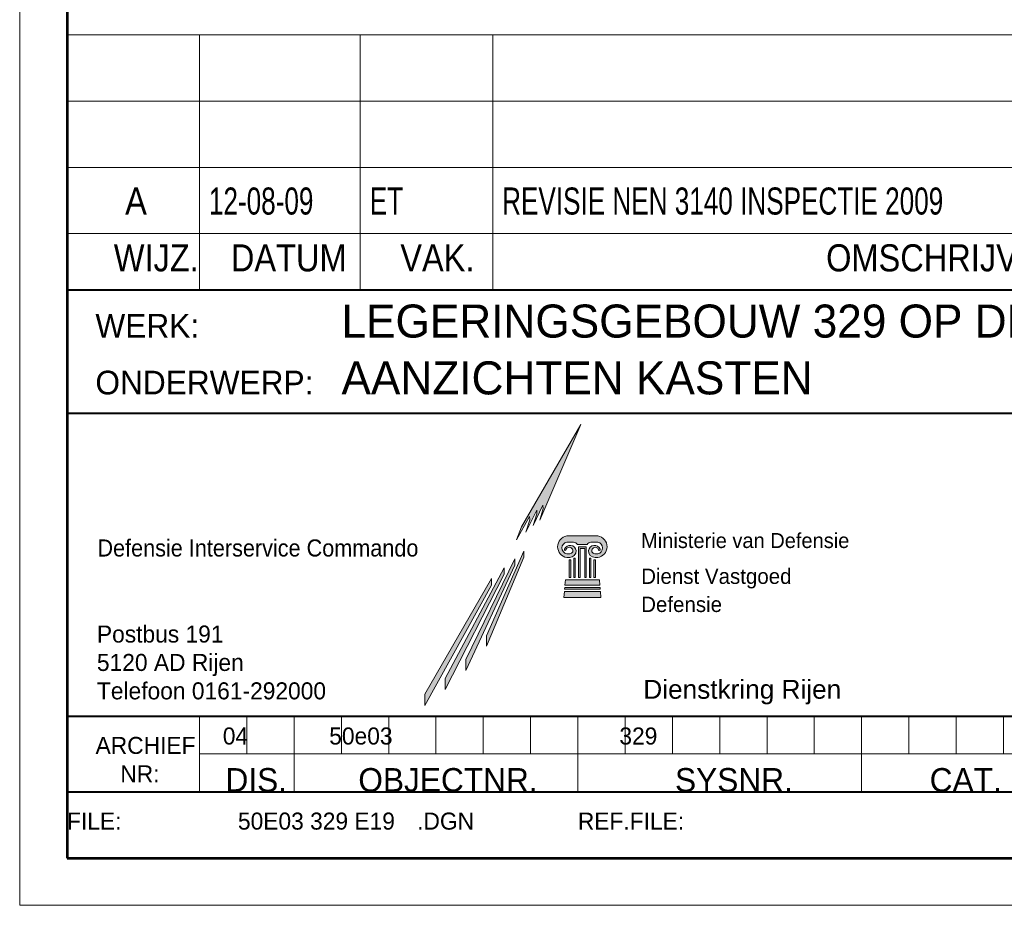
# Model space of a CAD drawing. Header units: millimetres. Extents: x 32.5 to 74.4, y -41.5 to 17.9.
# Tile 1 of 3: x 32.5 to 53.3, y -41.5 to -22.8. Entities that reach past the tile are written whole.
import ezdxf
from ezdxf.enums import TextEntityAlignment as Align

# ---------------------------------------------------------------- set-up
doc = ezdxf.new("R2010")
doc.units = ezdxf.units.MM
doc.layers.add('KADER', color=7, linetype='Continuous')
doc.layers.add('STEMPEL', color=7, linetype='Continuous')
doc.styles.add('dgn001', font='dgn001.shx')
doc.styles.add('dgn003', font='dgn003.shx')

# ---------------------------------------------------------------- blocks, each defined once
blk = doc.blocks.new('A4')
at = {"layer": 'KADER', "color": 1, "linetype": 'Continuous', "lineweight": 0, "flags": 128}
blk.add_lwpolyline([(0, 0), (41.97799999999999, 0), (41.97799999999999, 59.365), (0, 59.365), (0, 0)], dxfattribs=at)
at = {"layer": 'KADER', "color": 5, "linetype": 'Continuous', "lineweight": 53, "flags": 128}
blk.add_lwpolyline([(1.000999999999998, 0.9990000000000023), (40.97799999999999, 0.9990000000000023), (40.97799999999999, 58.366), (1.000999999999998, 58.366), (1.000999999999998, 0.9990000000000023)], dxfattribs=at)
blk = doc.blocks.new('WIJZ')
at = {"layer": 'STEMPEL', "color": 1, "linetype": 'Continuous', "lineweight": 0}
for p, q in [((0, 0), (0, 1.199999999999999)), ((2.798000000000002, 0), (2.798000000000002, 1.199999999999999)), ((6.197000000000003, 0), (6.197000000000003, 1.199999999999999)), ((8.994999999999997, 0), (8.994999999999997, 1.199999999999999))]:
    blk.add_line(p, q, dxfattribs=at)
at = {"layer": 'STEMPEL', "color": 1, "linetype": 'Continuous', "lineweight": 0, "flags": 128}
blk.add_lwpolyline([(0, 0), (39.977, 0), (39.977, 1.199999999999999), (0, 1.199999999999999), (0, 0)], dxfattribs=at)
at = {"layer": 'STEMPEL', "color": 1, "linetype": 'Continuous', "lineweight": 0, "style": 'dgn001', "width": 0.8993727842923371}
for s, p in [('WIJZ.', (1.885220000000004, 0.6860260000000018)), ('DATUM', (4.684220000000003, 0.6860260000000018)), ('VAK.', (7.825976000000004, 0.6860260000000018)), ('OMSCHRIJVING', (18.677928, 0.6860260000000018))]:
    blk.add_text(s, height=0.572052, dxfattribs=at).set_placement(p, align=Align.MIDDLE_CENTER)
blk = doc.blocks.new('WIJZA')
at = {"layer": 'STEMPEL', "color": 1, "linetype": 'Continuous', "lineweight": 0}
for p, q in [((0, 0), (0, 1.397000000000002)), ((2.798000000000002, 0), (2.798000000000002, 1.397000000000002)), ((6.197000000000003, 0), (6.197000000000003, 1.397000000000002)), ((8.994999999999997, 0), (8.994999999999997, 1.397000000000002))]:
    blk.add_line(p, q, dxfattribs=at)
at = {"layer": 'STEMPEL', "color": 1, "linetype": 'Continuous', "lineweight": 0, "flags": 128}
blk.add_lwpolyline([(0, 0), (39.977, 0), (39.977, 1.397000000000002), (0, 1.397000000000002), (0, 0)], dxfattribs=at)
at = {"layer": 'STEMPEL', "color": 1, "linetype": 'Continuous', "lineweight": 0, "style": 'dgn001', "width": 0.8993727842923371}
blk.add_text('A', height=0.572052, dxfattribs=at).set_placement((1.456243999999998, 0.6860260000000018), align=Align.MIDDLE_CENTER)
at = {"layer": 'STEMPEL', "color": 1, "linetype": 'Continuous', "lineweight": 0, "style": 'dgn003', "width": 0.7211826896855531}
for s, p in [('12-08-09', (2.997999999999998, 0.6860260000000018)), ('ET    ', (6.398000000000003, 0.6860260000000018)), ('REVISIE NEN 3140 INSPECTIE 2009              ', (9.194000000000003, 0.6860260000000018))]:
    blk.add_text(s, height=0.572052, dxfattribs=at).set_placement(p, align=Align.MIDDLE_LEFT)
blk = doc.blocks.new('WIJZA1')
at = {"layer": 'STEMPEL', "color": 1, "linetype": 'Continuous', "lineweight": 0}
for p, q in [((0, 0), (0, 1.398999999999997)), ((2.798000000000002, 0), (2.798000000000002, 1.398999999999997)), ((6.197000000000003, 0), (6.197000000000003, 1.398999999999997)), ((8.994999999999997, 0), (8.994999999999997, 1.398999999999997))]:
    blk.add_line(p, q, dxfattribs=at)
at = {"layer": 'STEMPEL', "color": 1, "linetype": 'Continuous', "lineweight": 0, "flags": 128}
blk.add_lwpolyline([(0, 0), (39.977, 0), (39.977, 1.398999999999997), (0, 1.398999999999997), (0, 0)], dxfattribs=at)
blk = doc.blocks.new('WIJZA2')
at = {"layer": 'STEMPEL', "color": 1, "linetype": 'Continuous', "lineweight": 0}
for p, q in [((0, 0), (0, 1.401)), ((2.798000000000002, 0), (2.798000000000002, 1.401)), ((6.197000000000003, 0), (6.197000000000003, 1.401)), ((8.994999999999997, 0), (8.994999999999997, 1.401))]:
    blk.add_line(p, q, dxfattribs=at)
at = {"layer": 'STEMPEL', "color": 1, "linetype": 'Continuous', "lineweight": 0, "flags": 128}
blk.add_lwpolyline([(0, 0), (39.977, 0), (39.977, 1.401), (0, 1.401), (0, 0)], dxfattribs=at)
blk = doc.blocks.new('AnonymousCell71')
at = {"layer": 'STEMPEL'}
for points in [[(-9.134, -19.522), (-10.386, -21.686), (-10.488, -21.96), (-10.217, -21.469), (-10.21, -21.536), (-10.295, -21.797), (-10.062, -21.338), (-10.059, -21.411), (-10.135, -21.661), (-9.932000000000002, -21.232), (-9.929000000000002, -21.302), (-9.997, -21.543)], [(-9.182000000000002, -22.756), (-9.182000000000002, -22.108), (-9.015999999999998, -22.108), (-9.015999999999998, -22.756), (-9.049, -22.756), (-9.049, -22.143), (-9.147999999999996, -22.143), (-9.147999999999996, -22.756)], [(-9.378999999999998, -22.756), (-9.341999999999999, -22.756), (-9.341999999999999, -22.386), (-9.378999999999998, -22.386)], [(-9.278999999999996, -22.756), (-9.247999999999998, -22.756), (-9.247999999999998, -22.349), (-9.278999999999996, -22.349)], [(-8.917000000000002, -22.756), (-8.951, -22.756), (-8.951, -22.349), (-8.917000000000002, -22.349)], [(-8.820999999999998, -22.756), (-8.853000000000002, -22.756), (-8.853000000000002, -22.386), (-8.820999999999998, -22.386)], [(-8.738999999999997, -22.806), (-9.457, -22.806), (-9.467999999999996, -22.92), (-8.729, -22.92)], [(-9.478000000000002, -23.055), (-8.716000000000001, -23.055), (-8.705999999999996, -23.183), (-9.488, -23.183)], [(-9.470999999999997, -22.969), (-8.722999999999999, -22.969), (-8.722000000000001, -23.005), (-9.475000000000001, -23.005)], [(-8.722999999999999, -22.969), (-9.470999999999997, -22.969)]]:
    blk.add_hatch(color=1, dxfattribs=at).paths.add_polyline_path(points)
h = blk.add_hatch(color=1, dxfattribs=at)
edge = h.paths.add_edge_path()
edge.add_line((-8.771, -21.88), (-9.421999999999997, -21.88))
edge.add_line((-9.421999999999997, -21.88), (-9.42532391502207, -21.88060387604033))
edge.add_arc((-9.390063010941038, -22.10844355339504), 0.2305520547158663, 98.79741111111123, 261.2025888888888)
edge.add_line((-9.42532391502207, -22.33628323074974), (-9.421999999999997, -22.335))
edge.add_line((-9.421999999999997, -22.335), (-9.363999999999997, -22.335))
edge.add_line((-9.363999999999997, -22.335), (-9.368368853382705, -22.33628323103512))
edge.add_arc((-9.372701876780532, -22.19362893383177), 0.1427200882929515, 271.7397838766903, 361.5313616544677)
edge.add_arc((-9.356102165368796, -22.2047734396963), 0.126953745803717, 6.766707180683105, 159.3427849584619)
edge.add_arc((-9.460444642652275, -22.16747546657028), 0.01627426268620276, 152.6044555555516, 337.7510361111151)
edge.add_line((-9.445382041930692, -22.17363742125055), (-9.44550399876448, -22.17354060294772))
edge.add_arc((-9.373673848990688, -22.19360374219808), 0.07457948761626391, -16.834616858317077, 164.3942275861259, ccw=False)
edge.add_arc((-9.362460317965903, -22.18948393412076), 0.0654359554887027, 269.10562500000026, 336.8563666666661, ccw=False)
edge.add_line((-9.363481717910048, -22.25491191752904), (-9.362000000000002, -22.257))
edge.add_line((-9.362000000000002, -22.257), (-9.421999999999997, -22.257))
edge.add_line((-9.421999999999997, -22.257), (-9.425323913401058, -22.25491191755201))
edge.add_arc((-9.406434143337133, -22.132854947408), 0.1235100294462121, 98.79741111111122, 261.20258888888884, ccw=False)
edge.add_line((-9.425323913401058, -22.01079797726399), (-9.421999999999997, -22.012))
edge.add_line((-9.421999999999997, -22.012), (-9.283000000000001, -22.012))
edge.add_line((-9.283000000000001, -22.012), (-9.283393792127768, -22.01079797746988))
edge.add_arc((-9.30228355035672, -22.1328549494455), 0.1235100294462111, 36.3660027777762, 81.20259444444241, ccw=False)
edge.add_line((-9.202827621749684, -22.05962076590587), (-9.201, -22.057))
edge.add_line((-9.201, -22.057), (-8.994999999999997, -22.057))
edge.add_line((-8.994999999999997, -22.057), (-8.99684969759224, -22.05962076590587))
edge.add_arc((-8.897393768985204, -22.1328549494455), 0.1235100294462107, 98.79740555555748, 143.6339972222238, ccw=False)
edge.add_line((-8.916283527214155, -22.01079797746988), (-8.914000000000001, -22.012))
edge.add_line((-8.914000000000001, -22.012), (-8.771, -22.012))
edge.add_line((-8.771, -22.012), (-8.774353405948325, -22.01079797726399))
edge.add_arc((-8.79324317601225, -22.132854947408), 0.1235100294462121, -81.2025888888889, 81.20258888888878, ccw=False)
edge.add_line((-8.774353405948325, -22.25491191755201), (-8.771, -22.257))
edge.add_line((-8.771, -22.257), (-8.835, -22.257))
edge.add_line((-8.835, -22.257), (-8.836195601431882, -22.25491191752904))
edge.add_arc((-8.837217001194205, -22.18948393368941), 0.06543595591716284, 203.1436331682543, 270.89437483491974, ccw=False)
edge.add_arc((-8.82600347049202, -22.19360374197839), 0.07457948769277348, 15.605772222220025, 196.8346166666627, ccw=False)
edge.add_line((-8.75417332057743, -22.17354060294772), (-8.75429527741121, -22.17363742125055))
edge.add_arc((-8.739232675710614, -22.16747546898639), 0.01627426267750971, 202.2489547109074, 387.3955352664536)
edge.add_arc((-8.843575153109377, -22.20477344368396), 0.1269537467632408, 20.65721451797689, 173.2332922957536)
edge.add_arc((-8.826975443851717, -22.19362893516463), 0.1427200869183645, 178.4686388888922, 268.2602166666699)
edge.add_line((-8.83130846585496, -22.33628323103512), (-8.830999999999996, -22.335))
edge.add_line((-8.830999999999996, -22.335), (-8.771, -22.335))
edge.add_line((-8.771, -22.335), (-8.774353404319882, -22.33628323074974))
edge.add_arc((-8.807984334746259, -22.10788212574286), 0.2308638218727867, 278.3763295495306, 440.7815073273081)
at = {"layer": 'STEMPEL', "true_color": 0xb3b3b3}
for points in [[(-11.126, -23.98999999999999), (-10.333, -22.204), (-10.333, -22.327), (-11.126, -24.209)], [(-11.56, -24.489), (-10.525, -22.363), (-10.525, -22.498), (-11.56, -24.722)], [(-11.995, -24.894), (-10.749, -22.555), (-10.749, -22.69), (-11.995, -25.127)], [(-12.427, -25.222), (-11.016, -22.78), (-11.016, -22.916), (-12.427, -25.46)]]:
    blk.add_hatch(color=253, dxfattribs=at).paths.add_polyline_path(points)
at = {"layer": 'STEMPEL', "color": 4, "linetype": 'Continuous', "lineweight": 40}
for p, q in [((-19.988, -19.289), (19.989, -19.289)), ((-19.988, -25.685), (19.989, -25.685))]:
    blk.add_line(p, q, dxfattribs=at)
at = {"layer": 'STEMPEL', "color": 1, "linetype": 'Continuous', "lineweight": 0}
for p, q in [((-9.049, -22.143), (-9.049, -22.756)), ((-16.19, -26.485), (-16.19, -25.685)), ((-15.19, -27.284), (-15.19, -25.685)), ((-14.189, -26.485), (-14.189, -25.685)), ((-13.191, -26.485), (-13.191, -25.685)), ((-12.192, -26.485), (-12.192, -25.685)), ((-11.193, -26.485), (-11.193, -25.685)), ((-10.194, -26.485), (-10.194, -25.685)), ((-9.194000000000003, -27.284), (-9.194000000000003, -25.685)), ((-8.195, -26.485), (-8.195, -25.685)), ((-7.195, -26.485), (-7.195, -25.685)), ((-6.195, -26.485), (-6.195, -25.685)), ((-5.195999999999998, -26.485), (-5.195999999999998, -25.685)), ((-4.196999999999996, -26.485), (-4.196999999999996, -25.685)), ((-3.196999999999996, -27.284), (-3.196999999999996, -25.685)), ((-2.196999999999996, -26.485), (-2.196999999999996, -25.685)), ((-1.198999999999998, -26.485), (-1.198999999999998, -25.685)), ((-0.1999999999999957, -26.485), (-0.1999999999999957, -25.685)), ((-17.19, -26.485), (10.793, -26.485))]:
    blk.add_line(p, q, dxfattribs=at)
at = {"layer": 'STEMPEL', "color": 2, "linetype": 'Continuous', "lineweight": 13}
blk.add_line((-17.19, -27.284), (-17.19, -25.685), dxfattribs=at)
at = {"layer": 'STEMPEL', "color": 4, "linetype": 'Continuous', "lineweight": 40, "flags": 128}
blk.add_lwpolyline([(19.989, -16.69), (-19.988, -16.69), (-19.988, -27.284), (19.989, -27.284), (19.989, -16.69)], dxfattribs=at)
at = {"layer": 'STEMPEL', "color": 1, "linetype": 'Continuous', "lineweight": 0, "flags": 128}
for points in [[(-9.134, -19.522), (-10.386, -21.686), (-10.488, -21.96), (-10.217, -21.469), (-10.21, -21.536), (-10.295, -21.797), (-10.062, -21.338), (-10.059, -21.411), (-10.135, -21.661), (-9.932000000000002, -21.232), (-9.929000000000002, -21.302), (-9.997, -21.543), (-9.134, -19.522)], [(-9.182000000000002, -22.756), (-9.182000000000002, -22.108), (-9.015999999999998, -22.108), (-9.015999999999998, -22.756), (-9.049, -22.756), (-9.049, -22.143), (-9.147999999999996, -22.143), (-9.147999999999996, -22.756), (-9.182000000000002, -22.756)], [(-9.378999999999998, -22.756), (-9.341999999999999, -22.756), (-9.341999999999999, -22.386), (-9.378999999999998, -22.386), (-9.378999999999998, -22.756)], [(-9.278999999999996, -22.756), (-9.247999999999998, -22.756), (-9.247999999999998, -22.349), (-9.278999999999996, -22.349), (-9.278999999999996, -22.756)], [(-8.917000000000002, -22.756), (-8.951, -22.756), (-8.951, -22.349), (-8.917000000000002, -22.349), (-8.917000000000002, -22.756)], [(-8.820999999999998, -22.756), (-8.853000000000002, -22.756), (-8.853000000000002, -22.386), (-8.820999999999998, -22.386), (-8.820999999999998, -22.756)], [(-8.738999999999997, -22.806), (-9.457, -22.806), (-9.467999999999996, -22.92), (-8.729, -22.92), (-8.738999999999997, -22.806)], [(-9.478000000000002, -23.055), (-8.716000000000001, -23.055), (-8.705999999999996, -23.183), (-9.488, -23.183), (-9.478000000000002, -23.055)], [(-9.470999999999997, -22.969), (-8.722999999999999, -22.969), (-8.722000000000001, -23.005), (-9.475000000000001, -23.005), (-9.470999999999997, -22.969)], [(-8.722999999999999, -22.969), (-9.470999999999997, -22.969), (-8.722999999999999, -22.969)]]:
    blk.add_lwpolyline(points, dxfattribs=at)
blk.add_lwpolyline([(-8.771, -21.88), (-9.421999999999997, -21.88), (-9.42532391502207, -21.88060387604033, 0.8571428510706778), (-9.42532391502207, -22.33628323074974), (-9.421999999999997, -22.335), (-9.363999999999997, -22.335), (-9.368368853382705, -22.33628323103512, 0.4131485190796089), (-9.230032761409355, -22.18981486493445, 0.7853415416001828), (-9.474893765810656, -22.15998717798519, 1.045952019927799), (-9.445382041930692, -22.17363742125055), (-9.44550399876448, -22.17354060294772, -1.010781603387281), (-9.302290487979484, -22.21520271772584, -0.3045418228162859), (-9.363481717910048, -22.25491191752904), (-9.362000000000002, -22.257), (-9.421999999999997, -22.257), (-9.425323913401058, -22.25491191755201, -0.8571428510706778), (-9.425323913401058, -22.01079797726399), (-9.421999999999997, -22.012), (-9.283000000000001, -22.012), (-9.283393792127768, -22.01079797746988, -0.1981712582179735), (-9.202827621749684, -22.05962076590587), (-9.201, -22.057), (-8.994999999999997, -22.057), (-8.99684969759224, -22.05962076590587, -0.1981712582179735), (-8.916283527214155, -22.01079797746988), (-8.914000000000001, -22.012), (-8.771, -22.012), (-8.774353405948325, -22.01079797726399, -0.8571428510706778), (-8.774353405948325, -22.25491191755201), (-8.771, -22.257), (-8.835, -22.257), (-8.836195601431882, -22.25491191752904, -0.3045418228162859), (-8.897386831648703, -22.21520271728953, -1.010781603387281), (-8.75417332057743, -22.17354060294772), (-8.75429527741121, -22.17363742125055, 1.045952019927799), (-8.724783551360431, -22.15998718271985, 0.7853415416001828), (-8.969644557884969, -22.18981486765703, 0.4131485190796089), (-8.83130846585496, -22.33628323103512), (-8.830999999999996, -22.335), (-8.771, -22.335), (-8.774353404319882, -22.33628323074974, 0.8571428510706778), (-8.771, -21.88)], format="xyb", dxfattribs=at)
at = {"layer": 'STEMPEL', "color": 253, "linetype": 'Continuous', "lineweight": 0, "true_color": 0xb3b3b3, "flags": 128}
for points in [[(-11.126, -23.98999999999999), (-10.333, -22.204), (-10.333, -22.327), (-11.126, -24.209), (-11.126, -23.98999999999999)], [(-11.56, -24.489), (-10.525, -22.363), (-10.525, -22.498), (-11.56, -24.722), (-11.56, -24.489)], [(-11.995, -24.894), (-10.749, -22.555), (-10.749, -22.69), (-11.995, -25.127), (-11.995, -24.894)], [(-12.427, -25.222), (-11.016, -22.78), (-11.016, -22.916), (-12.427, -25.46), (-12.427, -25.222)]]:
    blk.add_lwpolyline(points, dxfattribs=at)
at = {"color": 1, "linetype": 'Continuous', "lineweight": 0}
for name, p in [('A4', (-20.989, -29.683)), ('WIJZA2', (-19.988, -12.694)), ('WIJZA1', (-19.988, -14.093)), ('WIJZA', (-19.988, -15.49)), ('WIJZ', (-19.988, -16.69))]:
    blk.add_blockref(name, p, dxfattribs=at)
at = {"layer": 'STEMPEL', "color": 3, "linetype": 'Continuous', "lineweight": 30, "style": 'dgn003'}
for s, height, p in [('LEGERINGSGEBOUW 329 OP DE VLIEGBASIS GILZE-RIJEN ', 0.69798, (-14.189, -17.689)), ('WERK:', 0.5000880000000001, (-19.389, -17.689)), ('AANZICHTEN KASTEN                                ', 0.69798, (-14.189, -18.889)), ('ONDERWERP:', 0.5000880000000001, (-19.389, -18.889))]:
    blk.add_text(s, height=height, dxfattribs=at).set_placement(p)
at = {"layer": 'STEMPEL', "color": 1, "linetype": 'Continuous', "lineweight": 0, "style": 'dgn001'}
blk.add_text('Ministerie van Defensie', height=0.316608, dxfattribs=at).set_placement((-7.856999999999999, -21.818392), align=Align.TOP_LEFT)
at = {"layer": 'STEMPEL', "color": 2, "linetype": 'Continuous', "lineweight": 0, "style": 'dgn001', "width": 0.9473474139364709}
blk.add_text('Defensie Interservice Commando', height=0.36078, dxfattribs=at).set_placement((-19.346, -22.13361), align=Align.MIDDLE_LEFT)
at = {"layer": 'STEMPEL', "color": 1, "linetype": 'Continuous', "lineweight": 0}
for s, style, p in [('Postbus 191', 'dgn001', (-19.357, -23.952111)), ('5120 AD Rijen', 'dgn001', (-19.357, -24.552111)), ('Telefoon 0161-292000', 'dgn001', (-19.357, -25.152111)), ('FILE:', 'dgn003', (-19.988, -27.90411099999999)), ('.DGN', 'dgn003', (-12.59, -27.90411099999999)), ('REF.FILE:', 'dgn003', (-9.194000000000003, -27.90411099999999))]:
    blk.add_text(s, height=0.359778, dxfattribs=dict(at, style=style)).set_placement(p, align=Align.MIDDLE_LEFT)
at = {"layer": 'STEMPEL', "color": 2, "linetype": 'Continuous', "lineweight": 13, "style": 'dgn001', "width": 1.036028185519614}
blk.add_text('Dienstkring Rijen     ', height=0.399354, dxfattribs=at).set_placement((-7.810000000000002, -25.11932299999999), align=Align.MIDDLE_LEFT)
at = {"layer": 'STEMPEL', "color": 1, "linetype": 'Continuous', "lineweight": 0, "style": 'dgn003'}
for s, p in [('04', (-16.429222, -26.106111)), ('50e03 ', (-13.71166599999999, -26.106111)), ('329   ', (-7.714665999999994, -26.106111)), ('ARCHIEF', (-18.329777, -26.305111)), ('NR:', (-18.448333, -26.905111))]:
    blk.add_text(s, height=0.359778, dxfattribs=at).set_placement(p, align=Align.MIDDLE_CENTER)
at = {"layer": 'STEMPEL', "color": 2, "linetype": 'Continuous', "lineweight": 13, "style": 'dgn003'}
for s, p in [('DIS.', (-15.989824, -27.033956)), ('OBJECTNR.', (-11.938604, -27.033956)), ('SYSNR.', (-5.895735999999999, -27.033956)), ('CAT.', (-0.9978240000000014, -27.033956))]:
    blk.add_text(s, height=0.5000880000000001, dxfattribs=at).set_placement(p, align=Align.MIDDLE_CENTER)
at = {"layer": 'STEMPEL', "color": 1, "linetype": 'Continuous', "lineweight": 0, "style": 'dgn003'}
blk.add_text('50E03 329 E19  ', height=0.359778, dxfattribs=at).set_placement((-12.79233, -27.90411099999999), align=Align.MIDDLE_RIGHT)
at = {"layer": 'STEMPEL', "color": 2, "linetype": 'Continuous', "lineweight": 0, "insert": (-7.856000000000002, -22.569), "char_height": 0.32379, "attachment_point": 1, "line_spacing_factor": 1.100324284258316, "style": 'dgn001'}
blk.add_mtext('Dienst Vastgoed\\PDefensie', dxfattribs=at)

msp = doc.modelspace()

# ---------------------------------------------------------------- block references
at = {"color": 1, "linetype": 'Continuous', "lineweight": 0}
msp.add_blockref('AnonymousCell71', (53.442, -11.813), dxfattribs=at)

doc.saveas('drawing.dxf')
